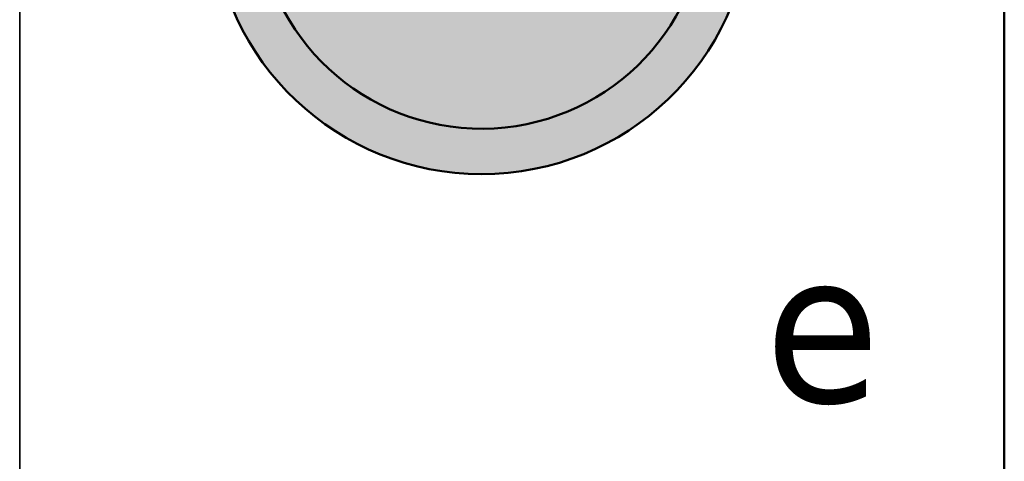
# Model space of a CAD drawing. Header units: millimetres. Extents: x 0 to 841, y 0 to 590.
# Tile 2 of 22: x 0 to 20, y 212 to 221. Entities that reach past the tile are written whole.
import ezdxf

# ---------------------------------------------------------------- set-up
doc = ezdxf.new("R2010")
doc.units = ezdxf.units.MM
doc.layers.get('0').update_dxf_attribs({"lineweight": 25})
doc.layers.add('Hatch', color=7, linetype='Continuous', lineweight=9, true_color=0x1e1e47)
doc.layers.add('Sketch Geometry(ISO)', color=7, linetype='Continuous', lineweight=50)
doc.layers.add('Symbols(ISO)', color=7, linetype='Continuous', lineweight=25)
doc.styles.add('LG.Philips.Title', font='verdana.ttf', dxfattribs={"width": 0.9})

# ---------------------------------------------------------------- blocks, each defined once
blk = doc.blocks.new('Borders A1')
at = {"layer": 'Hatch'}
h = blk.add_hatch(color=256, dxfattribs=at)
edge = h.paths.add_edge_path()
edge.add_arc((9.645, 223.25), 4.448, 186.5142, 533.4856)
edge.add_arc((5.122, 223.766), 0.105, 270, 353.4856, ccw=False)
edge.add_line((5.122, 223.661), (4.428, 223.661))
edge.add_arc((4.428, 223.766), 0.105, 174.346, 270, ccw=False)
edge.add_arc((9.645, 223.25), 5.348, -174.3461, 174.346, ccw=False)
edge.add_arc((4.428, 222.733), 0.105, 90, 185.6539, ccw=False)
edge.add_line((4.428, 222.838), (5.122, 222.838))
edge.add_arc((5.122, 222.733), 0.105, 6.5142, 90, ccw=False)
at = {"layer": 'Sketch Geometry(ISO)', "color": 7, "linetype": 'Continuous', "lineweight": 35}
blk.add_line((0.5, 590.026), (0.5, 0.5), dxfattribs=at)
at = {"layer": 'Sketch Geometry(ISO)', "color": 1, "linetype": 'Continuous', "lineweight": 50, "true_color": 0xff0000}
blk.add_line((20, 584), (20, 10), dxfattribs=at)
at = {"layer": 'Sketch Geometry(ISO)'}
for radius, start, end in [(5.348, 185.6539, 174.346), (4.448, 186.5142, 173.4856)]:
    blk.add_arc((9.645, 223.25), radius, start, end, dxfattribs=at)
at = {"layer": 'Symbols(ISO)', "color": 3, "true_color": 0x00ff00, "insert": (15.257, 213.331), "char_height": 3, "attachment_point": 7, "style": 'LG.Philips.Title'}
blk.add_mtext('\\fVerdana|b0|i0;\\H3.0000;e', dxfattribs=at)

msp = doc.modelspace()

# ---------------------------------------------------------------- block references
msp.add_blockref('Borders A1', (0, 0))

doc.saveas('drawing.dxf')
